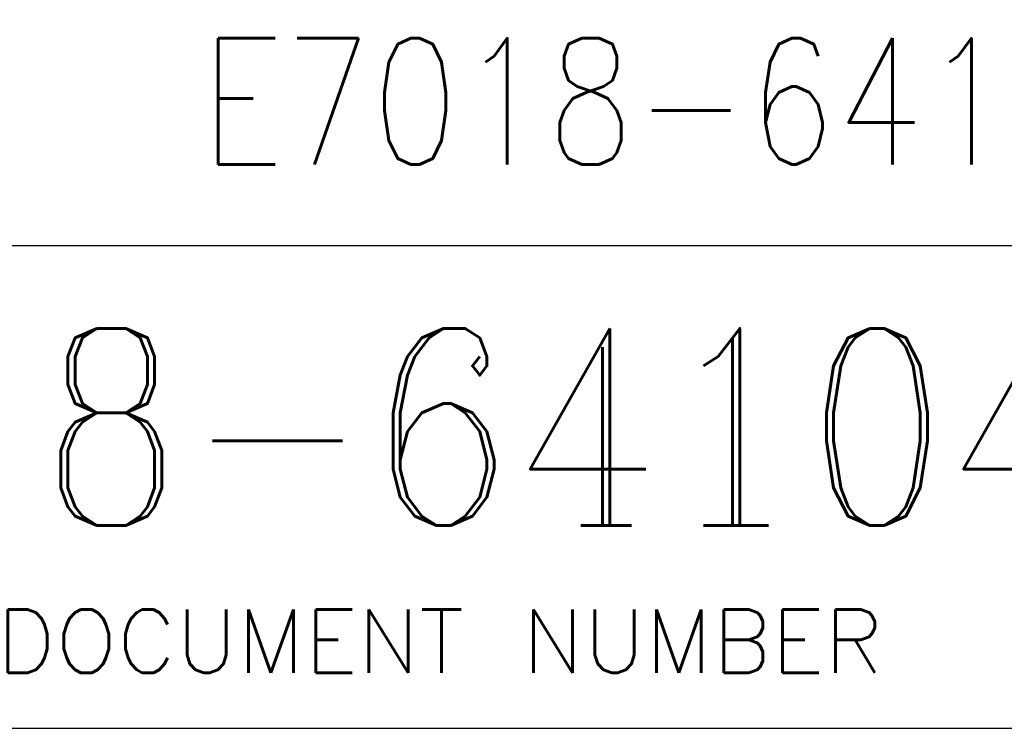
# Model space of a CAD drawing. Header units: inches. Extents: x 0 to 882, y 0 to 559.
# Tile 14 of 21: x 815 to 840, y 6 to 24. Entities that reach past the tile are written whole.
import ezdxf

# ---------------------------------------------------------------- set-up
doc = ezdxf.new("R2010")
doc.units = ezdxf.units.IN
doc.layers.add('1', color=7, linetype='Continuous')
doc.styles.add('CONVERTER_14', font='txt.shx', dxfattribs={"width": 1.035})
doc.styles.add('CONVERTER_16', font='txt.shx', dxfattribs={"width": 0.81})
doc.styles.add('CONVERTER_18', font='complex.shx', dxfattribs={"width": 0.855})

# ---------------------------------------------------------------- blocks, each defined once
blk = doc.blocks.new('D_Size_Verigy_Frame', base_point=(6.35, 6.35))
at = {"color": 7, "linetype": 'Continuous'}
blk.add_line((857.25, 18.58750000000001), (793.353125, 18.58750000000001), dxfattribs=at)
at = {"layer": '1', "color": 7, "linetype": 'Continuous'}
blk.add_line((9.35, 6.35), (854.2500000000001, 6.35), dxfattribs=at)
at = {"color": 3, "attachment_point": 5, "line_spacing_factor": 1.02040816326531}
for s, insert, char_height, style in [('E7018-64104', (831.7290708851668, 22.2498997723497), 3.2, 'CONVERTER_16'), ('E7018-64104-1', (825.3015624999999, 13.99375), 5, 'CONVERTER_18')]:
    blk.add_mtext(s, dxfattribs=dict(at, insert=insert, char_height=char_height, style=style))
at = {"color": 4, "insert": (825.3015624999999, 7.75937500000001), "char_height": 1.6, "attachment_point": 8, "line_spacing_factor": 1.12545018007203, "style": 'CONVERTER_14'}
blk.add_mtext('DOCUMENT NUMBER', dxfattribs=at)
blk = doc.blocks.new('1')
blk.add_blockref('D_Size_Verigy_Frame', (6.35, 6.35))

msp = doc.modelspace()

# ---------------------------------------------------------------- block references
at = {"layer": '1'}
msp.add_blockref('1', (0, 0), dxfattribs=at)

doc.saveas('drawing.dxf')
